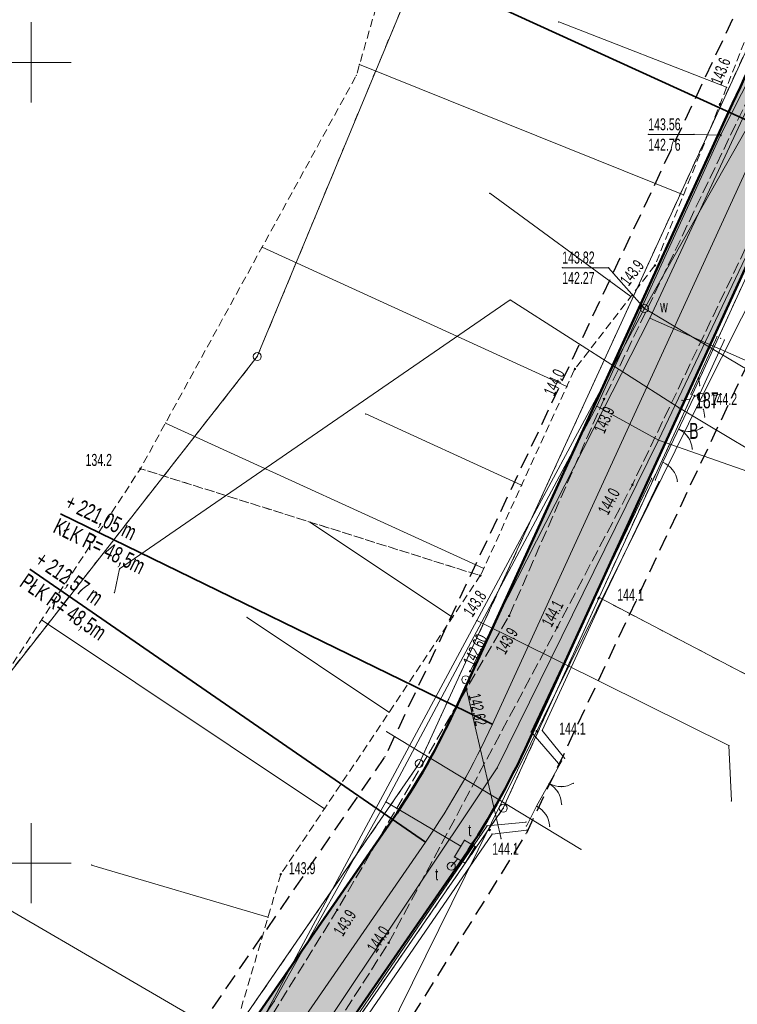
# Model space of a CAD drawing. Extents: x 6456700 to 6518119, y 5963420 to 5980059.
# Tile 135 of 256: x 6512218 to 6512263, y 5965890 to 5965952. Entities that reach past the tile are written whole.
import ezdxf
from ezdxf.enums import TextEntityAlignment as Align

# ---------------------------------------------------------------- set-up
doc = ezdxf.new("R2010")
doc.units = 0
doc.header["$MEASUREMENT"] = 0
for name, pattern in [('L_0_03', [1, 0.5, -0.5]), ('L_0_04', [1.5, 1, -0.5]), ('L_0_52', [1, 0.75, -0.25]), ('L_0_5A', [0.75, 0.5, -0.25])]:
    doc.linetypes.add(name, pattern=pattern)
doc.layers.get('0').update_dxf_attribs({"color": 2, "linetype": 'CONTINUOUS', "lineweight": 5})
for name, color, linetype, lineweight in [('000_Inne__niezydentyfikowane_', 7, 'CONTINUOUS', 18), ('18mm Kreska ciągła', 7, 'CONTINUOUS', 18), ('202_punkt_graniczny', 7, 'CONTINUOUS', 18), ('203_punkt_graniczny', 7, 'CONTINUOUS', 18), ('210_oznaczenie_konturu_uzytku_gruntowego', 96, 'CONTINUOUS', 18), ('211_numer_dzialki_ewidencyjnej', 7, 'CONTINUOUS', 18), ('218_kontur_uzytku_gruntowego', 96, 'L_0_03', 18), ('219_dzialka_ewidencyjna', 7, 'CONTINUOUS', 18), ('35mm Ciągła', 7, 'CONTINUOUS', 35), ('50mm Kreska ciągła', 7, 'CONTINUOUS', 50), ('9mm Kreska ciągła', 252, 'CONTINUOUS', 9), ('brama', 7, 'CONTINUOUS', 18), ('furtka', 7, 'CONTINUOUS', 18), ('jezdnia', 7, 'CONTINUOUS', 18), ('komora_podziemna', 7, 'CONTINUOUS', 18), ('komora_podziemna_Atr17', 7, 'CONTINUOUS', 18), ('latarnia', 7, 'CONTINUOUS', 18), ('ogrodzenie_trwale', 7, 'CONTINUOUS', 18), ('pikieta_naturalna', 7, 'CONTINUOUS', 18), ('pikieta_naturalna_Atr2', 7, 'CONTINUOUS', 18), ('przewod_elektroenergetyczny_niskiego_napiecia', 7, 'CONTINUOUS', 18), ('przewod_kanalizacyjny', 7, 'CONTINUOUS', 18), ('przewod_telekomunikacyjny_podziemny', 7, 'CONTINUOUS', 18), ('przewod_wodociagowy', 7, 'CONTINUOUS', 18), ('rzedna', 7, 'CONTINUOUS', 18), ('rzedna_Atr2', 7, 'CONTINUOUS', 18), ('rzedna_Atr3', 7, 'CONTINUOUS', 18), ('sciana_oporowa__linia_', 7, 'CONTINUOUS', 18), ('siatka_krzyrzy', 7, 'CONTINUOUS', 18), ('skarpa_nieumocniona', 7, 'CONTINUOUS', 18), ('studnia_kanalizacyjna', 7, 'CONTINUOUS', 18), ('Zakres', 7, 'CONTINUOUS', 18)]:
    doc.layers.add(name, color=color, linetype=linetype, lineweight=lineweight)
doc.styles.get("Standard").update_dxf_attribs({"font": 'txt', "width": 0.75})
doc.styles.add('Znaczniki', font='GOTHIC.TTF', dxfattribs={"width": 0.7})

# ---------------------------------------------------------------- blocks, each defined once
blk = doc.blocks.new('mdcp_nowa')
at = {"layer": '203_punkt_graniczny', "linetype": 'Continuous', "lineweight": 18}
blk.add_hatch(color=18, dxfattribs=at).paths.add_polyline_path([(6494985.44, 5982366.535, 1), (6494985.44, 5982366.625, 1)])
at = {"layer": 'pikieta_naturalna', "linetype": 'Continuous', "lineweight": 18}
for points in [[(6494992.99, 5982397.345, 1), (6494992.99, 5982397.435, 1)], [(6494988.93, 5982387.275, 1), (6494988.93, 5982387.365, 1)], [(6494983.93, 5982380.805, 1), (6494983.93, 5982380.895, 1)], [(6494991.4, 5982379.125, 1), (6494991.4, 5982379.215, 1)], [(6494985.75, 5982378.935, 1), (6494985.75, 5982379.025, 1)], [(6494956.82, 5982374.585, 1), (6494956.82, 5982374.675, 1)], [(6494987.52, 5982373.585, 1), (6494987.52, 5982373.675, 1)], [(6494978.03, 5982367.905, 1), (6494978.03, 5982367.995, 1)], [(6494985.4, 5982366.475, 1), (6494985.4, 5982366.565, 1)], [(6494979.83, 5982365.395, 1), (6494979.83, 5982365.485, 1)], [(6494982.83, 5982364.675, 1), (6494982.83, 5982364.765, 1)], [(6494981.55, 5982358.195, 1), (6494981.55, 5982358.285, 1)], [(6494978.61, 5982352.025, 1), (6494978.61, 5982352.115, 1)], [(6494965.58, 5982349.265, 1), (6494965.58, 5982349.355, 1)], [(6494969.1, 5982347.035, 1), (6494969.1, 5982347.125, 1)], [(6494972.31, 5982344.985, 1), (6494972.31, 5982345.075, 1)]]:
    blk.add_hatch(color=18, dxfattribs=at).paths.add_polyline_path(points)
at = {"layer": 'rzedna', "linetype": 'Continuous', "lineweight": 18}
for points in [[(6494993.02, 5982395.405, 1), (6494993.02, 5982395.495, 1)], [(6494988.27, 5982384.585, 1), (6494988.27, 5982384.675, 1)], [(6494977.39, 5982361.935, 1), (6494977.39, 5982362.025, 1)], [(6494977.16, 5982360.805, 1), (6494977.16, 5982360.895, 1)]]:
    blk.add_hatch(color=18, dxfattribs=at).paths.add_polyline_path(points)
at = {"layer": '000_Inne__niezydentyfikowane_', "linetype": 'Continuous', "lineweight": 18, "flags": 128}
for points in [[(6494993.4, 5982398.44), (6494982.92, 5982402.52)], [(6494990.7, 5982391.72), (6494970.49, 5982399.87)], [(6494987.43, 5982385.38), (6494978.62, 5982391.83)], [(6494983.43, 5982379.76), (6494964.41, 5982388.46)], [(6494980.61, 5982373.59), (6494970.88, 5982378.05)], [(6494978.24, 5982368.4), (6494958.39, 5982377.48)], [(6494976.3, 5982365.35), (6494967.4, 5982371.3)], [(6494968.31, 5982353.4), (6494950.65, 5982365.19)], [(6494972.33, 5982359.42), (6494963.47, 5982365.34)], [(6494962.11, 5982339.23), (6494941.51, 5982351.22)], [(6494964.78, 5982346.62), (6494953.77, 5982349.88)]]:
    blk.add_lwpolyline(points, dxfattribs=at)
at = {"layer": '000_Inne__niezydentyfikowane_'}
for p in [(6494982.92, 5982402.52), (6494970.49, 5982399.87), (6494993.4, 5982398.44), (6494978.62, 5982391.83), (6494990.7, 5982391.72), (6494964.41, 5982388.46), (6494987.43, 5982385.38), (6494983.43, 5982379.76), (6494970.88, 5982378.05), (6494958.39, 5982377.48), (6494980.61, 5982373.59), (6494967.4, 5982371.3), (6494978.24, 5982368.4), (6494950.65, 5982365.19), (6494963.47, 5982365.34), (6494976.3, 5982365.35), (6494972.33, 5982359.42), (6494968.31, 5982353.4), (6494953.77, 5982349.88), (6494964.78, 5982346.62)]:
    blk.add_point(p, dxfattribs=at)
at = {"layer": '202_punkt_graniczny', "color": 7, "linetype": 'Continuous', "lineweight": 18}
for centre in [(6494964.11, 5982381.63), (6494974.22, 5982356.22), (6494979.46, 5982353.43)]:
    blk.add_circle(centre, 0.25, dxfattribs=at)
at = {"layer": '202_punkt_graniczny'}
for p in [(6494964.11, 5982381.63), (6494974.22, 5982356.22), (6494979.46, 5982353.43)]:
    blk.add_point(p, dxfattribs=at)
at = {"layer": '203_punkt_graniczny', "color": 7, "linetype": 'Continuous', "lineweight": 18}
blk.add_circle((6494985.44, 5982366.58), 0.045, dxfattribs=at)
at = {"layer": '203_punkt_graniczny'}
blk.add_point((6494985.44, 5982366.58), dxfattribs=at)
at = {"layer": '218_kontur_uzytku_gruntowego', "lineweight": 18, "flags": 128}
for points in [[(6494975.37, 5982408.81), (6494964.11, 5982381.63)], [(6494974.22, 5982356.22), (6494995.01, 5982401.6)], [(6495000.23, 5982398.82), (6494985.44, 5982366.58)], [(6494964.11, 5982381.63), (6494945.15, 5982357.41)], [(6494985.44, 5982366.58), (6494979.46, 5982353.43)], [(6494985.44, 5982366.58), (6495003.82, 5982356.96)], [(6494956.48, 5982330.44), (6494974.22, 5982356.22)], [(6494979.46, 5982353.43), (6494963.66, 5982330.52)]]:
    blk.add_lwpolyline(points, dxfattribs=at)
at = {"layer": '218_kontur_uzytku_gruntowego'}
for p in [(6494964.11, 5982381.63), (6494964.11, 5982381.63), (6494964.11, 5982381.63), (6494964.11, 5982381.63), (6494985.44, 5982366.58), (6494985.44, 5982366.58), (6494985.44, 5982366.58), (6494985.44, 5982366.58), (6494985.44, 5982366.58), (6494985.44, 5982366.58), (6494974.22, 5982356.22), (6494974.22, 5982356.22), (6494974.22, 5982356.22), (6494974.22, 5982356.22), (6494979.46, 5982353.43), (6494979.46, 5982353.43), (6494979.46, 5982353.43), (6494979.46, 5982353.43)]:
    blk.add_point(p, dxfattribs=at)
at = {"layer": '219_dzialka_ewidencyjna', "color": 3, "linetype": 'Continuous', "lineweight": 18, "flags": 128}
for points in [[(6494964.11, 5982381.63), (6494975.37, 5982408.81)], [(6494974.22, 5982356.22), (6494995.01, 5982401.6)], [(6495000.23, 5982398.82), (6494985.44, 5982366.58)], [(6494945.15, 5982357.41), (6494964.11, 5982381.63)], [(6494985.44, 5982366.58), (6494979.46, 5982353.43)], [(6494985.44, 5982366.58), (6495003.82, 5982356.96)], [(6494956.48, 5982330.44), (6494974.22, 5982356.22)], [(6494963.66, 5982330.52), (6494979.46, 5982353.43)]]:
    blk.add_lwpolyline(points, dxfattribs=at)
at = {"layer": '219_dzialka_ewidencyjna', "color": 3}
for p in [(6494964.11, 5982381.63), (6494964.11, 5982381.63), (6494985.44, 5982366.58), (6494985.44, 5982366.58), (6494985.44, 5982366.58), (6494974.22, 5982356.22), (6494974.22, 5982356.22), (6494979.46, 5982353.43), (6494979.46, 5982353.43)]:
    blk.add_point(p, dxfattribs=at)
at = {"layer": 'brama', "color": 7, "linetype": 'Continuous', "lineweight": 18, "flags": 128}
for points in [[(6494991.4, 5982379.17), (6494989.42, 5982375.03)], [(6494983.11, 5982356.38), (6494981.54, 5982353.55)]]:
    blk.add_lwpolyline(points, dxfattribs=at)
at = {"layer": 'brama', "color": 7, "linetype": 'Continuous', "lineweight": 18}
for centre, start, end in [((6494991.057, 5982378.453), 244.44, 304.44), ((6494989.763, 5982375.747), 4.44, 64.44), ((6494983.053, 5982356.277), 240.98, 300.98), ((6494981.597, 5982353.653), 0.98, 60.98)]:
    blk.add_arc(centre, 1.5, start, end, dxfattribs=at)
at = {"layer": 'brama'}
for p in [(6494991.4, 5982379.17), (6494990.41, 5982377.1), (6494990.41, 5982377.1), (6494991.173, 5982376.958), (6494991.905, 5982377.216), (6494991, 5982376.595), (6494991.258, 5982375.863), (6494989.42, 5982375.03), (6494983.11, 5982356.38), (6494982.325, 5982354.965), (6494982.325, 5982354.965), (6494983.078, 5982354.777), (6494983.825, 5982354.991), (6494982.883, 5982354.425), (6494981.54, 5982353.55), (6494983.097, 5982353.679)]:
    blk.add_point(p, dxfattribs=at)
at = {"layer": 'furtka', "color": 7, "linetype": 'Continuous', "lineweight": 18, "flags": 128}
for points in [[(6494989.42, 5982375.03), (6494988.95, 5982373.92)], [(6494981.54, 5982353.55), (6494980.91, 5982352.31)]]:
    blk.add_lwpolyline(points, dxfattribs=at)
at = {"layer": 'furtka', "color": 7, "linetype": 'Continuous', "lineweight": 18}
for centre, start, end in [((6494988.836, 5982373.648), 7.051, 67.051), ((6494980.861, 5982352.212), 3.066, 63.066)]:
    blk.add_arc(centre, 1.5, start, end, dxfattribs=at)
at = {"layer": 'furtka'}
for p in [(6494989.42, 5982375.03), (6494989.421, 5982375.03), (6494990.033, 5982374.552), (6494988.95, 5982373.92), (6494990.325, 5982373.832), (6494981.54, 5982353.55), (6494981.541, 5982353.55), (6494982.119, 5982353.031), (6494980.91, 5982352.31), (6494982.359, 5982352.292)]:
    blk.add_point(p, dxfattribs=at)
at = {"layer": 'jezdnia', "color": 7, "linetype": 'L_0_52', "lineweight": 18, "flags": 128}
blk.add_lwpolyline([(6495134.37, 5982583.3), (6495113.38, 5982574.25), (6495104.78, 5982567.21), (6495094.42, 5982556.42), (6495077.25, 5982527.64), (6495065.47, 5982509.01), (6495049.82, 5982491.48), (6495035, 5982466.78), (6495029.3, 5982456), (6495014.86, 5982429.39), (6495004.75, 5982409.18), (6494998.73, 5982397.06), (6494987.52, 5982373.63), (6494982.83, 5982364.72), (6494972.31, 5982345.03), (6494970.53, 5982342.23), (6494960.57, 5982327.01), (6494956.04, 5982320.35), (6494947.33, 5982304.72), (6494935.61, 5982281.93), (6494926.04, 5982257.99), (6494919.72, 5982242.45), (6494913.81, 5982225.8), (6494910.48, 5982216.25), (6494906.14, 5982216.99), (6494909.9, 5982227.31), (6494916.12, 5982243.16), (6494921.48, 5982258.77), (6494931.15, 5982282.69), (6494943.64, 5982306.31), (6494959.06, 5982330.89), (6494969.1, 5982347.08), (6494979.83, 5982365.44), (6494985.75, 5982378.98), (6494994.88, 5982398.03), (6495001.66, 5982410.76), (6495011.8, 5982430.8), (6495026, 5982457.23), (6495032.25, 5982468.97), (6495046.11, 5982493.71), (6495063.09, 5982514.09), (6495073.26, 5982529.52), (6495082.96, 5982547.05), (6495093.01, 5982560.56), (6495101.98, 5982569.59), (6495101.3, 5982571.6), (6495108.99, 5982577.59), (6495110.03, 5982578.44), (6495121.58, 5982583.64), (6495122.46, 5982584.02), (6495130.77, 5982587.79), (6495134.82, 5982589.62), (6495140.56, 5982589.08), (6495141.32, 5982585.54)], close=True, dxfattribs=at)
at = {"layer": 'jezdnia'}
for p in [(6494985.75, 5982378.98), (6494987.52, 5982373.63), (6494979.83, 5982365.44), (6494982.83, 5982364.72), (6494969.1, 5982347.08), (6494972.31, 5982345.03), (6494970.53, 5982342.23)]:
    blk.add_point(p, dxfattribs=at)
at = {"layer": 'komora_podziemna', "color": 30, "linetype": 'Continuous', "lineweight": 18, "flags": 128}
blk.add_lwpolyline([(6494976.41, 5982350.39), (6494977.05, 5982351.43), (6494977.71, 5982351.03), (6494977.08, 5982349.99), (6494976.62, 5982350.26)], close=True, dxfattribs=at)
at = {"layer": 'komora_podziemna', "color": 5, "linetype": 'Continuous', "lineweight": 13}
blk.add_circle((6494988.27, 5982384.63), 0.25, dxfattribs=at)
at = {"layer": 'komora_podziemna', "color": 30, "linetype": 'Continuous', "lineweight": 13}
blk.add_circle((6494976.22, 5982349.81), 0.25, dxfattribs=at)
at = {"layer": 'komora_podziemna'}
for p in [(6494988.27, 5982384.63), (6494977.05, 5982351.43), (6494977.71, 5982351.03), (6494976.41, 5982350.39), (6494976.62, 5982350.26), (6494976.22, 5982349.81), (6494977.08, 5982349.99)]:
    blk.add_point(p, dxfattribs=at)
at = {"layer": 'latarnia', "color": 7, "linetype": 'Continuous', "lineweight": 13, "flags": 128}
for points in [[(6494991.725, 5982379.821), (6494991.648, 5982380.315)], [(6494992.582, 5982379.196), (6494993.075, 5982379.272)], [(6494991.099, 5982378.965), (6494990.606, 5982378.888)], [(6494991.956, 5982378.339), (6494992.033, 5982377.846)]]:
    blk.add_lwpolyline(points, dxfattribs=at)
at = {"layer": 'latarnia', "color": 7, "linetype": 'Continuous', "lineweight": 13}
blk.add_circle((6494991.84, 5982379.08), 0.25, dxfattribs=at)
at = {"layer": 'latarnia'}
for p in [(6494991.648, 5982380.315), (6494991.725, 5982379.821), (6494992.582, 5982379.196), (6494993.075, 5982379.272), (6494990.606, 5982378.888), (6494991.099, 5982378.965), (6494991.84, 5982379.08), (6494991.956, 5982378.339), (6494992.033, 5982377.846)]:
    blk.add_point(p, dxfattribs=at)
at = {"layer": 'ogrodzenie_trwale'}
for p in [(6494993.03, 5982382.77), (6494985.4, 5982366.52)]:
    blk.add_point(p, dxfattribs=at)
at = {"layer": 'pikieta_naturalna', "color": 7, "linetype": 'Continuous', "lineweight": 18}
for centre in [(6494992.99, 5982397.39), (6494988.93, 5982387.32), (6494983.93, 5982380.85), (6494991.4, 5982379.17), (6494985.75, 5982378.98), (6494956.82, 5982374.63), (6494987.52, 5982373.63), (6494978.03, 5982367.95), (6494985.4, 5982366.52), (6494979.83, 5982365.44), (6494982.83, 5982364.72), (6494981.55, 5982358.24), (6494978.61, 5982352.07), (6494965.58, 5982349.31), (6494969.1, 5982347.08), (6494972.31, 5982345.03)]:
    blk.add_circle(centre, 0.045, dxfattribs=at)
at = {"layer": 'pikieta_naturalna'}
for p in [(6494992.99, 5982397.39), (6494988.93, 5982387.32), (6494983.93, 5982380.85), (6494991.4, 5982379.17), (6494985.75, 5982378.98), (6494956.82, 5982374.63), (6494987.52, 5982373.63), (6494978.03, 5982367.95), (6494985.4, 5982366.52), (6494979.83, 5982365.44), (6494982.83, 5982364.72), (6494981.55, 5982358.24), (6494978.61, 5982352.07), (6494965.58, 5982349.31), (6494969.1, 5982347.08), (6494972.31, 5982345.03)]:
    blk.add_point(p, dxfattribs=at)
at = {"layer": 'przewod_elektroenergetyczny_niskiego_napiecia', "color": 1, "linetype": 'Continuous', "lineweight": 18, "flags": 128}
for points in [[(6494991.84, 5982379.08), (6495008.11, 5982411.42)], [(6494971.34, 5982337.55), (6494991.84, 5982379.08)]]:
    blk.add_lwpolyline(points, dxfattribs=at)
at = {"layer": 'przewod_elektroenergetyczny_niskiego_napiecia'}
blk.add_point((6494991.84, 5982379.08), dxfattribs=at)
blk.add_point((6494991.84, 5982379.08), dxfattribs=at)
at = {"layer": 'przewod_elektroenergetyczny_niskiego_napiecia', "color": 1}
blk.add_point((6494991.84, 5982379.08), dxfattribs=at)
blk.add_point((6494991.84, 5982379.08), dxfattribs=at)
at = {"layer": 'przewod_kanalizacyjny', "color": 34, "linetype": 'Continuous', "lineweight": 18, "flags": 128}
for points in [[(6494999.92, 5982408.39), (6494988.61, 5982384.03), (6494977.39, 5982361.98)], [(6494988.61, 5982384.03), (6494996.3, 5982380.64)], [(6494979.33, 5982351.52), (6494977.16, 5982360.85)], [(6494972.19, 5982358.2), (6494984.32, 5982350.86)]]:
    blk.add_lwpolyline(points, dxfattribs=at)
at = {"layer": 'przewod_kanalizacyjny'}
for p in [(6494988.61, 5982384.03), (6494988.61, 5982384.03), (6494977.39, 5982361.98), (6494977.16, 5982360.85), (6494972.19, 5982358.2), (6494979.33, 5982351.52), (6494984.32, 5982350.86)]:
    blk.add_point(p, dxfattribs=at)
at = {"layer": 'przewod_telekomunikacyjny_podziemny', "color": 30, "linetype": 'Continuous', "lineweight": 18, "flags": 128}
for points in [[(6494901.62, 5982190.73), (6494906.93, 5982205.38), (6494911.62, 5982220.93), (6494915.73, 5982231.59), (6494911.08, 5982233.33), (6494928.49, 5982275.35), (6494946.57, 5982313.81), (6494960.48, 5982334.35), (6494965.17, 5982341.38), (6494972.14, 5982353.83), (6494985.3, 5982378.53), (6494993.02, 5982395.45), (6495008.18, 5982425.35), (6495017.88, 5982443.43), (6495022.56, 5982450.66), (6495031.38, 5982466.91), (6495039.03, 5982482.79), (6495040.55, 5982485.59), (6495048.7, 5982498.93), (6495056.63, 5982506.55), (6495061.71, 5982512.37), (6495068.26, 5982521.25), (6495074.92, 5982532.24)], [(6495079.35, 5982530.1), (6495069.82, 5982513.52), (6495056.99, 5982497.18), (6495053.61, 5982496.6), (6495048.81, 5982491.02), (6495045.68, 5982486.07), (6495035.4, 5982467.7), (6495024.87, 5982448.34), (6495020.12, 5982439.66), (6495011.73, 5982422.62), (6495000.86, 5982401), (6494989.14, 5982376.4), (6494979.09, 5982355.95), (6494962.09, 5982330.47)], [(6494985.3, 5982378.53), (6494989.14, 5982376.4), (6494996.33, 5982373.9), (6494995.91, 5982370.63)], [(6494972.14, 5982353.83), (6494976.82, 5982351.06)], [(6494976.22, 5982349.81), (6494976.62, 5982350.26)]]:
    blk.add_lwpolyline(points, dxfattribs=at)
at = {"layer": 'przewod_telekomunikacyjny_podziemny'}
for p in [(6494993.02, 5982395.45), (6494985.3, 5982378.53), (6494985.3, 5982378.53), (6494989.14, 5982376.4), (6494989.14, 5982376.4), (6494979.09, 5982355.95), (6494972.14, 5982353.83), (6494972.14, 5982353.83), (6494976.82, 5982351.06), (6494976.62, 5982350.26), (6494976.22, 5982349.81), (6494965.17, 5982341.38)]:
    blk.add_point(p, dxfattribs=at)
at = {"layer": 'przewod_wodociagowy', "color": 5, "linetype": 'Continuous', "lineweight": 18, "flags": 128}
for points in [[(6495017.75, 5982443.85), (6495018.43, 5982443.5), (6495020.19, 5982442.47), (6495019.93, 5982441.89), (6495017.22, 5982436.61), (6495011.99, 5982426.45), (6494988.27, 5982384.63), (6494977.81, 5982365.14), (6494958.57, 5982329.31)], [(6494997.82, 5982374.02), (6494990.43, 5982378.42), (6494979.89, 5982385.17), (6494955.52, 5982368.37), (6494955.2, 5982366.88)], [(6494988.27, 5982384.63), (6494999.96, 5982377.67), (6494998.24, 5982374.36)], [(6494977.81, 5982365.14), (6494993.54, 5982357.34), (6494993.7, 5982353.89)]]:
    blk.add_lwpolyline(points, dxfattribs=at)
at = {"layer": 'przewod_wodociagowy'}
for p in [(6494979.89, 5982385.17), (6494988.27, 5982384.63), (6494988.27, 5982384.63), (6494990.43, 5982378.42), (6494955.52, 5982368.37), (6494955.2, 5982366.88), (6494977.81, 5982365.14), (6494977.81, 5982365.14), (6494993.54, 5982357.34), (6494993.7, 5982353.89)]:
    blk.add_point(p, dxfattribs=at)
at = {"layer": 'rzedna', "color": 7, "linetype": 'Continuous', "lineweight": 18}
for centre in [(6494993.02, 5982395.45), (6494988.27, 5982384.63), (6494977.39, 5982361.98), (6494977.16, 5982360.85)]:
    blk.add_circle(centre, 0.045, dxfattribs=at)
at = {"layer": 'rzedna'}
for p in [(6494993.02, 5982395.45), (6494988.27, 5982384.63), (6494977.39, 5982361.98), (6494977.16, 5982360.85)]:
    blk.add_point(p, dxfattribs=at)
at = {"layer": 'rzedna_Atr2', "color": 7, "linetype": 'Continuous', "lineweight": 18, "flags": 128}
for points in [[(6494993.02, 5982395.45), (6494991.36, 5982395.5), (6494988.506, 5982395.5)], [(6494988.27, 5982384.63), (6494986.03, 5982387.18), (6494983.139, 5982387.18)]]:
    blk.add_lwpolyline(points, dxfattribs=at)
at = {"layer": 'rzedna_Atr2'}
for p in [(6494988.506, 5982395.5), (6494991.36, 5982395.5), (6494993.02, 5982395.45), (6494983.139, 5982387.18), (6494986.03, 5982387.18), (6494988.27, 5982384.63)]:
    blk.add_point(p, dxfattribs=at)
at = {"layer": 'sciana_oporowa__linia_', "color": 7, "linetype": 'Continuous', "lineweight": 18, "flags": 128}
for points in [[(6494991.172, 5982379.273), (6494992.802, 5982382.873)], [(6494991.628, 5982379.067), (6494993.258, 5982382.667)], [(6494982.919, 5982356.219), (6494981.202, 5982358.194), (6494985.174, 5982366.627), (6494988.724, 5982374.028)], [(6494983.302, 5982356.541), (6494981.898, 5982358.286), (6494985.626, 5982366.413), (6494989.175, 5982373.812)], [(6494961.636, 5982319.628), (6494957.981, 5982321.818), (6494962.501, 5982329.048), (6494963.465, 5982330.403), (6494978.455, 5982352.33), (6494980.884, 5982352.559)], [(6494961.904, 5982320.052), (6494958.939, 5982322.042), (6494962.919, 5982328.772), (6494963.875, 5982330.117), (6494978.765, 5982351.81), (6494980.936, 5982352.061)]]:
    blk.add_lwpolyline(points, dxfattribs=at)
at = {"layer": 'sciana_oporowa__linia_'}
for p in [(6494992.802, 5982382.873), (6494993.258, 5982382.667), (6494991.172, 5982379.273), (6494991.628, 5982379.067), (6494988.724, 5982374.028), (6494989.175, 5982373.812), (6494985.174, 5982366.627), (6494985.626, 5982366.413), (6494981.898, 5982358.286), (6494981.202, 5982358.194), (6494983.302, 5982356.541), (6494982.919, 5982356.219), (6494978.455, 5982352.33), (6494980.884, 5982352.559), (6494978.765, 5982351.81), (6494980.936, 5982352.061)]:
    blk.add_point(p, dxfattribs=at)
at = {"layer": 'siatka_krzyrzy', "linetype": 'Continuous', "lineweight": 18, "flags": 128}
for points in [[(6494950, 5982397.5), (6494950, 5982402.5)], [(6494947.5, 5982400), (6494952.5, 5982400)], [(6494950, 5982347.5), (6494950, 5982352.5)], [(6494947.5, 5982350), (6494952.5, 5982350)]]:
    blk.add_lwpolyline(points, dxfattribs=at)
at = {"layer": 'skarpa_nieumocniona', "color": 7, "linetype": 'L_0_5A', "lineweight": 18, "flags": 128}
for points in [[(6494997.75, 5982409.63), (6494992.99, 5982397.39), (6494988.93, 5982387.32), (6494983.93, 5982380.85), (6494978.03, 5982367.95), (6494956.82, 5982374.63), (6494970.3, 5982399.19), (6494978.56, 5982427.79), (6494996.54, 5982415.24)], [(6494965.58, 5982349.31), (6494962.89, 5982340.22), (6494951, 5982325), (6494945.37, 5982325.08), (6494937.42, 5982305.65), (6494933.1, 5982295.35), (6494927.37, 5982283.13), (6494921.28, 5982272.01), (6494917.86, 5982259.82), (6494915.26, 5982262.12), (6494913.02, 5982263.13), (6494900.61, 5982269.37), (6494912.93, 5982296.52), (6494936.43, 5982343.45), (6494956.82, 5982374.63), (6494978.03, 5982367.95)]]:
    blk.add_lwpolyline(points, close=True, dxfattribs=at)
at = {"layer": 'skarpa_nieumocniona'}
for p in [(6494970.3, 5982399.19), (6494970.3, 5982399.19), (6494992.99, 5982397.39), (6494992.99, 5982397.39), (6494988.93, 5982387.32), (6494988.93, 5982387.32), (6494983.93, 5982380.85), (6494983.93, 5982380.85), (6494956.82, 5982374.63), (6494956.82, 5982374.63), (6494956.82, 5982374.63), (6494956.82, 5982374.63), (6494978.03, 5982367.95), (6494978.03, 5982367.95), (6494978.03, 5982367.95), (6494978.03, 5982367.95), (6494965.58, 5982349.31), (6494965.58, 5982349.31)]:
    blk.add_point(p, dxfattribs=at)
at = {"layer": 'studnia_kanalizacyjna', "color": 34, "linetype": 'Continuous', "lineweight": 13}
blk.add_circle((6494977.12, 5982361.45), 0.25, dxfattribs=at)
at = {"layer": 'studnia_kanalizacyjna'}
blk.add_point((6494977.12, 5982361.45), dxfattribs=at)
at = {"layer": 'Zakres', "linetype": 'L_0_04', "lineweight": 25, "flags": 128}
blk.add_lwpolyline([(6495113.77, 5985050.22), (6495121.12, 5984877.07), (6495125.76, 5984757.87), (6495129.89, 5984649.81), (6495141.08, 5984611.3), (6495145.77, 5984544.53), (6495147.36, 5984487.27), (6495157.22, 5984392.07), (6495162.95, 5984387.45), (6495180.24, 5984384.16), (6495229.5, 5984386.61), (6495251.65, 5984373.41), (6495258.77, 5984357.12), (6495255.44, 5984330.44), (6495250.77, 5984304.39), (6495252.21, 5984282.78), (6495255.46, 5984256.45), (6495254.94, 5984238.25), (6495266.4, 5984211), (6495277.24, 5984182.33), (6495294.2, 5984133.19), (6495300.94, 5984095.37), (6495313.24, 5984037.69), (6495317.44, 5983978.18), (6495300.35, 5983922.18), (6495282.35, 5983883.38), (6495266.21, 5983862.23), (6495242.03, 5983839.67), (6495211.11, 5983816.86), (6495158.26, 5983772.66), (6495130.6, 5983651.16), (6495116.31, 5983543.43), (6495129.51, 5983346.73), (6495134.58, 5983264.71), (6495139.64, 5983186.97), (6495193.25, 5983077.94), (6495199.2, 5983041.97), (6495206.23, 5983026), (6495208.96, 5983004.88), (6495202.27, 5982979.48), (6495202.42, 5982950.13), (6495209.35, 5982897.38), (6495215.97, 5982850.34), (6495228.6, 5982809.97), (6495226.85, 5982778.82), (6495225.04, 5982750.56), (6495220.26, 5982723.37), (6495226.54, 5982679.97), (6495206.06, 5982669.48), (6495192.68, 5982657.71), (6495184.57, 5982648.65), (6495174.78, 5982624.58), (6495164.23, 5982604.61), (6495150.7, 5982588.3), (6495137.69, 5982582.43), (6495118.26, 5982573.75), (6495100.35, 5982558.42), (6495090.36, 5982544.99), (6495075.87, 5982519.06), (6495060.83, 5982499.68), (6495049.41, 5982485.49), (6495035.07, 5982459.7), (6495006.7, 5982406.64), (6494980.89, 5982351.84), (6494944.35, 5982293.29), (6494925.72, 5982250.11), (6494905.2, 5982190.37), (6494898.43, 5982153.5), (6494879.51, 5982063.89), (6494864.14, 5981992.66), (6494816.93, 5981768.61), (6494777.79, 5981577.7), (6494739.84, 5981394.72), (6494718.65, 5981297.89), (6494716.45, 5981237.31), (6494738.62, 5981208.21), (6494776.48, 5981173.06), (6494817.16, 5981137.44), (6494847.63, 5981109.8), (6494877.39, 5981077.08), (6494912.75, 5981030.55), (6494916.06, 5981014.71), (6494903.86, 5980957.01), (6494916.13, 5980953.51), (6494892.32, 5980927.59), (6494850.7, 5980858.8), (6494806.81, 5980779.89), (6494785.1, 5980753.49), (6494715.22, 5980723.29), (6494679.96, 5980686.78), (6494651.35, 5980651.29), (6494549.14, 5980683.24), (6494511.84, 5980659.66), (6494443.61, 5980630.33), (6494428.78, 5980598.6), (6494431.58, 5980579.46), (6494420.56, 5980549.76), (6494416.45, 5980528.2), (6494403.86, 5980507.16), (6494388.89, 5980482.96), (6494365.32, 5980407.99), (6494335.67, 5980315.15), (6494332.29, 5980297.41), (6494335.1, 5980278.18), (6494347.25, 5980254.84), (6494336.79, 5980250.09), (6494300.04, 5980271.34), (6494320.8, 5980301.43), (6494336.81, 5980349.17), (6494344.85, 5980380.92), (6494360.85, 5980437.13), (6494374.18, 5980476.38), (6494386.14, 5980498.84), (6494403.02, 5980528.52), (6494411.33, 5980563.19), (6494420.84, 5980586.25), (6494420.25, 5980601.11), (6494434.95, 5980635.94), (6494446.75, 5980644.99), (6494465.77, 5980647.27), (6494513.02, 5980669.46), (6494507.85, 5980679.68), (6494547.89, 5980705.83), (6494570.06, 5980691.34), (6494636.17, 5980669.05), (6494706.14, 5980756.86), (6494742.78, 5980772.58), (6494798.53, 5980814.27), (6494826.12, 5980867.97), (6494849.57, 5980908.6), (6494845.35, 5980942.01), (6494853.94, 5980970.83), (6494891.08, 5980960.54), (6494890.11, 5980965.73), (6494903.94, 5981025.69), (6494869.98, 5981070.3), (6494770.97, 5981160.58), (6494728.18, 5981200.64), (6494706.13, 5981229.56), (6494707.94, 5981299.75), (6494728.84, 5981398.1), (6494767.06, 5981580.19), (6494806.17, 5981770.55), (6494854.36, 5981994.76), (6494869.73, 5982065.97), (6494888.61, 5982155.44), (6494891.67, 5982173.95), (6494895.82, 5982197.45), (6494916.38, 5982253.72), (6494935.47, 5982297.95), (6494954.97, 5982331.67), (6494972.09, 5982356.64), (6494997.76, 5982411.14), (6495026.29, 5982464.48), (6495041.09, 5982491.09), (6495052.99, 5982505.88), (6495067.51, 5982524.6), (6495081.94, 5982550.43), (6495092.99, 5982565.28), (6495112.86, 5982582.29), (6495133.59, 5982591.55), (6495144.48, 5982596.46), (6495155.87, 5982610.19), (6495165.7, 5982628.8), (6495175.96, 5982654.03), (6495185.62, 5982664.83), (6495200.4, 5982677.82), (6495212.49, 5982688.04), (6495209.64, 5982723.43), (6495215.22, 5982750.57), (6495216.87, 5982779.54), (6495218.31, 5982809.31), (6495206.86, 5982847.92), (6495199.44, 5982894.74), (6495192.11, 5982948.71), (6495190.16, 5982979.24), (6495183.47, 5983075.16), (6495129.79, 5983184.34), (6495124.6, 5983264.07), (6495119.53, 5983346.09), (6495106.27, 5983543.75), (6495120.74, 5983652.9), (6495148.75, 5983779.42), (6495204.15, 5983826.04), (6495273.41, 5983889.36), (6495288.53, 5983927.42), (6495300.83, 5983964.69), (6495303.91, 5983980.14), (6495301.32, 5984039.55), (6495291.1, 5984093.63), (6495284.5, 5984130.67), (6495267.84, 5984178.93), (6495257.12, 5984207.3), (6495244.96, 5984236.19), (6495244.79, 5984255.42), (6495242.25, 5984281.97), (6495240.71, 5984304.95), (6495245.55, 5984331.94), (6495248.51, 5984355.64), (6495243.77, 5984366.47), (6495226.98, 5984376.47), (6495179.54, 5984374.12), (6495158.61, 5984378.09), (6495147.7, 5984386.91), (6495137.38, 5984486.61), (6495135.78, 5984544.04), (6495131.18, 5984609.54), (6495119.95, 5984648.2), (6495115.76, 5984757.49), (6495111.12, 5984876.67), (6495103.73, 5985050.93), (6495109.36, 5985081.73), (6495120.41, 5985085.88)], close=True, dxfattribs=at)
at = {"layer": 'Zakres'}
for p in [(6494972.09, 5982356.64), (6494980.89, 5982351.84)]:
    blk.add_point(p, dxfattribs=at)
at = {"layer": '210_oznaczenie_konturu_uzytku_gruntowego', "lineweight": 20, "width": 0.66}
blk.add_text('B', height=1, dxfattribs=at).set_placement((6494991.06, 5982377.49), align=Align.TOP_LEFT)
at = {"layer": '211_numer_dzialki_ewidencyjnej', "color": 7, "lineweight": 20, "width": 0.66}
blk.add_text('187', height=1, dxfattribs=at).set_placement((6494991.43, 5982379.4), align=Align.TOP_LEFT)
at = {"layer": 'komora_podziemna_Atr17', "color": 7, "lineweight": 15, "width": 0.66}
for s, p in [('w', (6494989.25, 5982385.15)), ('t', (6494977.28, 5982352.43)), ('t', (6494975.22, 5982349.68))]:
    blk.add_text(s, height=0.75, dxfattribs=at).set_placement(p, align=Align.TOP_LEFT)
at = {"layer": 'pikieta_naturalna_Atr2', "color": 7, "lineweight": 15, "width": 0.66}
for s, rotation, p in [('143.6', 68.7, (6494992.37, 5982398.82)), ('143.9', 52.3, (6494986.69, 5982386.44)), ('144.0', 65.4, (6494981.95, 5982379.42)), ('143.9', 66.4, (6494985.08, 5982377.07)), ('144.0', 62.2, (6494985.33, 5982372.03)), ('143.8', 56.3, (6494976.91, 5982365.73)), ('144.1', 61.9, (6494981.81, 5982365.04)), ('143.9', 59.7, (6494978.93, 5982363.35)), ('143.9', 58.2, (6494968.81, 5982345.77)), ('144.0', 57.6, (6494970.9, 5982344.75))]:
    blk.add_text(s, height=0.75, rotation=rotation, dxfattribs=at).set_placement(p, align=Align.TOP_LEFT)
for s, p in [('144.2', (6494992.4, 5982379.35)), ('134.2', (6494953.39, 5982375.55)), ('144.1', (6494986.57, 5982367.13)), ('144.1', (6494982.95, 5982358.78)), ('144.1', (6494978.77, 5982351.27)), ('143.9', (6494966.08, 5982350.06))]:
    blk.add_text(s, height=0.75, dxfattribs=at).set_placement(p, align=Align.TOP_LEFT)
at = {"layer": 'rzedna_Atr2', "color": 7, "lineweight": 15, "width": 0.66}
for s, p in [('143.56', (6494988.506, 5982396.508)), ('143.82', (6494983.139, 5982388.188))]:
    blk.add_text(s, height=0.75, dxfattribs=at).set_placement(p, align=Align.TOP_LEFT)
for s, rotation, p in [('142.60', 63.5, (6494976.919, 5982362.574)), ('142.62', 282.9, (6494978.021, 5982360.658))]:
    blk.add_text(s, height=0.75, rotation=rotation, dxfattribs=at).set_placement(p, align=Align.TOP_LEFT)
at = {"layer": 'rzedna_Atr3', "color": 7, "lineweight": 15, "width": 0.66}
for s, p in [('142.76', (6494988.506, 5982395.232)), ('142.27', (6494983.139, 5982386.912))]:
    blk.add_text(s, height=0.75, dxfattribs=at).set_placement(p, align=Align.TOP_LEFT)

msp = doc.modelspace()

# ---------------------------------------------------------------- block references
at = {"linetype": 'ByBlock'}
msp.add_blockref('mdcp_nowa', (17268.786, -16450.998), dxfattribs=at)

# ---------------------------------------------------------------- next in the draw order: hatches: boundary and pattern name
at = {"layer": '9mm Kreska ciągła'}
h = msp.add_hatch(dxfattribs=at)
h.set_pattern_fill('SAND_AND_LIME', color=4, scale=0.1)
h.set_pattern_definition([(37.5, (6512163.41104, 5965706.02106), (-0.006803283, 0.208096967), [0, -0.16416, 0, -0.1836, 0, -0.1755]), (7.5, (6512163.41104, 5965706.02106), (0.19113588, 0.30479178), [0, -0.08856, 0, -0.14796, 0, -0.0567]), (-32.5, (6512163.2782, 5965706.02106), (0.33632732, 0.00061118), [0, -0.054, 0, -0.1944, 0, -0.2538]), (-42.5, (6512163.2782, 5965706.02106), (0.32466167, 0.09478896), [0, -0.027, 0, -0.12744, 0, -0.1458])])
edge = h.paths.add_edge_path()
edge.add_line((6512494.454, 5966351.121), (6512492.815, 5966327.914))
edge.add_arc((6512641.445, 5966317.419), 149, 175.96099, 178.25385)
edge.add_line((6512492.514, 5966321.96), (6512491.933, 5966302.891))
edge.add_arc((6512440.957, 5966304.445), 51, 348.13301, 358.25385, ccw=False)
edge.add_line((6512490.867, 5966293.957), (6512486.741, 5966274.321))
edge.add_arc((6512500.441, 5966271.442), 14, 168.13301, 189.66075)
edge.add_line((6512486.64, 5966269.093), (6512490.395, 5966247.035))
edge.add_line((6512490.395, 5966247.035), (6512490.607, 5966245.791))
edge.add_arc((6512474.833, 5966243.106), 16, 357.41334, 369.66075, ccw=False)
edge.add_line((6512490.817, 5966242.384), (6512490.724, 5966240.322))
edge.add_arc((6512474.74, 5966241.044), 16, 304.69475, 357.41334, ccw=False)
edge.add_line((6512483.848, 5966227.889), (6512479.157, 5966224.642))
edge.add_arc((6512563.968, 5966102.134), 149, 124.69475, 128.17467)
edge.add_line((6512471.877, 5966219.268), (6512459.798, 5966209.771))
edge.add_arc((6512468.451, 5966198.766), 14, 128.17467, 146.52826)
edge.add_line((6512456.773, 5966206.487), (6512454.137, 5966202.499))
edge.add_arc((6512536.718, 5966147.898), 99, 146.52826, 150.19331)
edge.add_line((6512450.815, 5966197.109), (6512447.264, 5966190.909))
edge.add_arc((6512533.167, 5966141.699), 99, 150.19331, 155.56334)
edge.add_line((6512443.035, 5966182.654), (6512432.867, 5966160.275))
edge.add_arc((6512409.196, 5966171.031), 26, 321.1758, 335.56334, ccw=False)
edge.add_line((6512429.452, 5966154.731), (6512421.621, 5966145))
edge.add_arc((6512409.156, 5966155.031), 16, 309.59305, 321.1758, ccw=False)
edge.add_line((6512419.353, 5966142.701), (6512410.592, 5966135.455))
edge.add_arc((6512400.395, 5966147.785), 16, 291.72006, 309.59305, ccw=False)
edge.add_line((6512406.316, 5966132.921), (6512399.28, 5966130.118))
edge.add_arc((6512417.414, 5966084.597), 49, 111.72006, 118.67866)
edge.add_line((6512393.899, 5966127.586), (6512378.766, 5966119.308))
edge.add_arc((6512390.283, 5966098.252), 24, 118.67866, 130.97644)
edge.add_line((6512374.545, 5966116.372), (6512369.458, 5966111.954))
edge.add_arc((6512385.196, 5966093.834), 24, 130.97644, 144.24742)
edge.add_line((6512365.719, 5966107.857), (6512360.498, 5966100.604))
edge.add_arc((6512392.148, 5966077.817), 39, 144.24742, 151.71864)
edge.add_line((6512357.804, 5966096.296), (6512346.179, 5966074.69))
edge.add_arc((6512310.073, 5966094.116), 41, 323.54004, 331.71864, ccw=False)
edge.add_line((6512343.048, 5966069.751), (6512332.977, 5966056.12))
edge.add_arc((6512291.959, 5966086.427), 51, 314.86874, 323.54004, ccw=False)
edge.add_line((6512327.939, 5966050.283), (6512325.436, 5966047.791))
edge.add_arc((6512381.169, 5965991.802), 79, 134.86874, 142.03498)
edge.add_line((6512318.887, 5966040.401), (6512317.812, 5966039.024))
edge.add_arc((6512348.559, 5966015.032), 39, 142.03498, 151.90193)
edge.add_line((6512314.155, 5966033.4), (6512307.014, 5966020.024))
edge.add_arc((6512085.596, 5966138.241), 251, 330.1315, 331.90193, ccw=False)
edge.add_line((6512303.256, 5966013.24), (6512293.172, 5965995.681))
edge.add_arc((6512509.097, 5965871.676), 249, 150.1315, 153.31422)
edge.add_line((6512286.62, 5965983.501), (6512270.802, 5965952.031))
edge.add_arc((6512493.279, 5965840.205), 249, 153.31422, 155.41165)
edge.add_line((6512266.858, 5965943.813), (6512249.846, 5965906.636))
edge.add_arc((6512203.471, 5965927.857), 51, 325.40047, 335.41165, ccw=False)
edge.add_line((6512245.451, 5965898.897), (6512232.463, 5965880.07))
edge.add_arc((6512313.954, 5965823.854), 99, 145.40047, 150.15364)
edge.add_line((6512228.085, 5965873.124), (6512213.877, 5965848.362))
edge.add_arc((6512299.746, 5965799.092), 99, 150.15364, 156.12969)
edge.add_line((6512209.214, 5965839.154), (6512198.858, 5965815.752))
edge.add_arc((6512518.006, 5965674.523), 349, 156.12969, 156.8073)
edge.add_line((6512197.211, 5965811.968), (6512194.929, 5965806.643))
edge.add_arc((6512331.888, 5965747.963), 149, 156.8073, 160.58951)
edge.add_line((6512191.357, 5965797.481), (6512178.615, 5965761.319))
edge.add_arc((6511941.881, 5965844.735), 251, 339.22463, 340.58951, ccw=False)
edge.add_line((6512176.561, 5965755.704), (6512169.456, 5965736.976))
edge.add_arc((6512195.168, 5965727.222), 27.5, 159.22463, 216.73933)
edge.add_line((6512173.13, 5965710.772), (6512174.444, 5965709.012))
edge.add_line((6512174.444, 5965709.012), (6512170.437, 5965706.021))
edge.add_line((6512170.437, 5965706.021), (6512164.212, 5965719.71))
edge.add_arc((6512161.212, 5965719.741), 3, 359.40734, 370.87144)
edge.add_arc((6512205.039, 5965728.159), 41.628, 165.26056, 190.87144, ccw=False)
edge.add_line((6512164.781, 5965738.75), (6512171.886, 5965757.477))
edge.add_arc((6511941.881, 5965844.735), 246, 339.22463, 340.58951)
edge.add_line((6512173.899, 5965762.981), (6512186.641, 5965799.143))
edge.add_arc((6512331.888, 5965747.963), 154, 156.8073, 160.58951, ccw=False)
edge.add_line((6512190.333, 5965808.612), (6512192.615, 5965813.937))
edge.add_arc((6512518.006, 5965674.523), 354, 156.12969, 156.8073, ccw=False)
edge.add_line((6512194.286, 5965817.775), (6512204.642, 5965841.178))
edge.add_arc((6512299.746, 5965799.092), 104, 150.15364, 156.12969, ccw=False)
edge.add_line((6512209.541, 5965850.851), (6512223.749, 5965875.613))
edge.add_arc((6512313.954, 5965823.854), 104, 145.40047, 150.15364, ccw=False)
edge.add_line((6512228.348, 5965882.91), (6512241.335, 5965901.737))
edge.add_arc((6512203.471, 5965927.857), 46, 325.40047, 335.41165)
edge.add_line((6512245.3, 5965908.717), (6512262.312, 5965945.894))
edge.add_arc((6512493.279, 5965840.205), 254, 153.31422, 155.41165, ccw=False)
edge.add_line((6512266.334, 5965954.276), (6512282.153, 5965985.747))
edge.add_arc((6512509.097, 5965871.676), 254, 150.1315, 153.31422, ccw=False)
edge.add_line((6512288.836, 5965998.171), (6512298.92, 5966015.73))
edge.add_arc((6512085.596, 5966138.241), 246, 330.1315, 331.90193)
edge.add_line((6512302.603, 5966022.379), (6512309.745, 5966035.755))
edge.add_arc((6512348.559, 5966015.032), 44, 142.03498, 151.90193, ccw=False)
edge.add_line((6512313.87, 5966042.1), (6512314.945, 5966043.477))
edge.add_arc((6512381.169, 5965991.802), 84, 134.86874, 142.03498, ccw=False)
edge.add_line((6512321.909, 5966051.335), (6512324.411, 5966053.826))
edge.add_arc((6512291.959, 5966086.427), 46, 314.86874, 323.54004)
edge.add_line((6512328.955, 5966059.091), (6512339.027, 5966072.722))
edge.add_arc((6512310.073, 5966094.116), 36, 323.54004, 331.71864)
edge.add_line((6512341.776, 5966077.059), (6512353.4, 5966098.665))
edge.add_arc((6512392.148, 5966077.817), 44, 144.24742, 151.71864, ccw=False)
edge.add_line((6512356.44, 5966103.526), (6512361.662, 5966110.778))
edge.add_arc((6512385.196, 5966093.834), 29, 130.97644, 144.24742, ccw=False)
edge.add_line((6512366.18, 5966115.728), (6512371.267, 5966120.147))
edge.add_arc((6512390.283, 5966098.252), 29, 118.67866, 130.97644, ccw=False)
edge.add_line((6512376.366, 5966123.695), (6512391.499, 5966131.972))
edge.add_arc((6512417.414, 5966084.597), 54, 111.72006, 118.67866, ccw=False)
edge.add_line((6512397.43, 5966134.763), (6512404.466, 5966137.566))
edge.add_arc((6512400.395, 5966147.785), 11, 291.72006, 309.59305)
edge.add_line((6512407.405, 5966139.308), (6512409.544, 5966141.077))
edge.add_line((6512409.544, 5966141.077), (6512412.36, 5966140.811))
edge.add_line((6512412.36, 5966140.811), (6512417.441, 5966145.013))
edge.add_arc((6512409.156, 5966155.031), 13, 309.59305, 321.1758)
edge.add_line((6512419.284, 5966146.881), (6512427.115, 5966156.612))
edge.add_arc((6512409.196, 5966171.031), 23, 321.1758, 335.56334)
edge.add_line((6512430.135, 5966161.516), (6512434.645, 5966171.44))
edge.add_line((6512434.645, 5966171.44), (6512440.928, 5966185.268))
edge.add_line((6512440.928, 5966185.268), (6512439.963, 5966187.841))
edge.add_arc((6512668.213, 5966069.673), 257.025, 151.22581, 152.62894, ccw=False)
edge.add_line((6512442.925, 5966193.394), (6512446.477, 5966199.594))
edge.add_arc((6512536.718, 5966147.898), 104, 146.52826, 150.19331, ccw=False)
edge.add_line((6512449.966, 5966205.257), (6512452.602, 5966209.244))
edge.add_arc((6512468.451, 5966198.766), 19, 128.17467, 146.52826, ccw=False)
edge.add_line((6512456.708, 5966213.702), (6512468.787, 5966223.198))
edge.add_arc((6512563.968, 5966102.134), 154, 124.69475, 128.17467, ccw=False)
edge.add_line((6512476.311, 5966228.753), (6512481.002, 5966232))
edge.add_arc((6512474.74, 5966241.044), 11, 304.69475, 357.41334)
edge.add_line((6512485.729, 5966240.548), (6512485.822, 5966242.609))
edge.add_arc((6512474.833, 5966243.106), 11, 357.41334, 369.66075)
edge.add_line((6512485.677, 5966244.952), (6512485.4, 5966246.584))
edge.add_line((6512485.4, 5966246.584), (6512485.465, 5966247.035))
edge.add_line((6512485.465, 5966247.035), (6512481.305, 5966271.715))
edge.add_line((6512481.305, 5966271.715), (6512486.925, 5966298.805))
edge.add_line((6512486.925, 5966298.805), (6512487.695, 5966325.335))
edge.add_line((6512487.695, 5966325.335), (6512488.895, 5966340.485))
edge.add_line((6512488.895, 5966340.485), (6512488.714, 5966340.814))
edge.add_line((6512488.714, 5966340.814), (6512489.699, 5966354.77))
edge.add_line((6512489.699, 5966354.77), (6512494.454, 5966351.121))

# ---------------------------------------------------------------- next in the draw order: linework, layer by layer
at = {"layer": '18mm Kreska ciągła', "color": 4, "ltscale": 0.1}
msp.add_lwpolyline([(6512268.568, 5965953.153, 0.009152), (6512264.585, 5965944.854), (6512247.573, 5965907.677, -0.04371), (6512243.393, 5965900.317), (6512230.406, 5965881.49, 0.020743), (6512225.917, 5965874.369), (6512211.709, 5965849.606, 0.026081), (6512206.928, 5965840.166), (6512196.572, 5965816.764, 0.002957), (6512194.913, 5965812.952), (6512192.631, 5965807.628, 0.016505), (6512188.999, 5965798.312), (6512176.257, 5965762.15, -0.005955), (6512174.223, 5965756.591), (6512167.118, 5965737.863, 0.25636), (6512171.127, 5965709.276), (6512172.44, 5965707.517)], format="xyb", dxfattribs=at)
at = {"layer": '35mm Ciągła'}
for p, q in [((6512264.585, 5965944.854), (6512237.305, 5965957.336)), ((6512247.596, 5965907.666), (6512220.626, 5965920.804)), ((6512243.393, 5965900.317), (6512218.699, 5965917.352))]:
    msp.add_line(p, q, dxfattribs=at)
at = {"layer": '50mm Kreska ciągła', "color": 5, "ltscale": 0.1}
for points in [[(6512164.781, 5965738.75), (6512171.886, 5965757.477, 0.005955), (6512173.899, 5965762.981), (6512186.641, 5965799.143, -0.016505), (6512190.333, 5965808.612), (6512192.615, 5965813.937, -0.002957), (6512194.286, 5965817.775), (6512204.642, 5965841.178, -0.026081), (6512209.541, 5965850.851), (6512223.749, 5965875.613, -0.020743), (6512228.348, 5965882.91), (6512241.335, 5965901.737, 0.04371), (6512245.3, 5965908.717), (6512262.312, 5965945.894, -0.009152), (6512266.334, 5965954.276)], [(6512270.802, 5965952.031, 0.009152), (6512266.858, 5965943.813), (6512249.846, 5965906.636, -0.04371), (6512245.451, 5965898.897), (6512232.463, 5965880.07, 0.020743), (6512228.085, 5965873.124), (6512213.877, 5965848.362, 0.026081), (6512209.214, 5965839.154), (6512198.858, 5965815.752, 0.002957), (6512197.211, 5965811.968), (6512194.929, 5965806.643, 0.016505), (6512191.357, 5965797.481), (6512178.615, 5965761.319, -0.005955), (6512176.561, 5965755.704), (6512169.456, 5965736.976, 0.25636), (6512173.13, 5965710.772), (6512174.444, 5965709.012), (6512170.437, 5965706.021), (6512164.212, 5965719.71)]]:
    msp.add_lwpolyline(points, format="xyb", dxfattribs=at)

# ---------------------------------------------------------------- next in the draw order: texts
at = {"layer": '18mm Kreska ciągła', "char_height": 1, "attachment_point": 4, "style": 'Znaczniki'}
for s, insert, rotation in [('+ 221,05 m\\PKŁK R= 48,5m', (6512220.626, 5965920.804), 334.02751), ('+ 212,57 m\\PPŁK R= 48,5m', (6512218.699, 5965917.352), 325.40047)]:
    msp.add_mtext(s, dxfattribs=dict(at, insert=insert, rotation=rotation))

doc.saveas('drawing.dxf')
